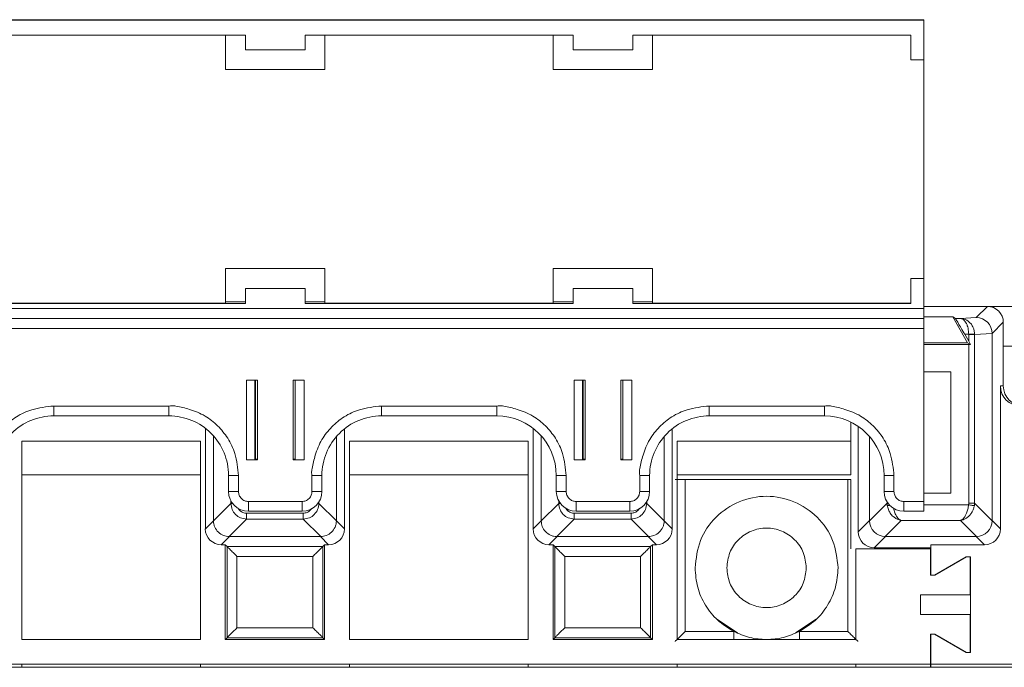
# Paper-space layout 'Blatt2' of a CAD drawing. Header units: millimetres. Extents: x 257 to 862, y 404 to 535.
# Tile 35 of 36: x 761 to 811, y 503 to 535. Entities that reach past the tile are written whole.
import ezdxf

# ---------------------------------------------------------------- set-up
doc = ezdxf.new("R2010")
doc.units = ezdxf.units.MM

psp = doc.layouts.new('Blatt2')

# ---------------------------------------------------------------- linework, layer by layer
at = {"color": 7, "linetype": 'Continuous', "lineweight": 15}
for p, q in [((642.597, 535.141), (806.897, 535.141)), ((765.497, 535.16), (749.997, 535.16)), ((765.497, 535.16), (766.497, 535.16)), ((781.997, 535.16), (766.497, 535.16)), ((781.997, 535.16), (782.997, 535.16)), ((798.497, 535.16), (782.997, 535.16)), ((798.497, 535.16), (799.497, 535.16)), ((799.497, 535.16), (806.897, 535.16)), ((806.897, 535.16), (806.897, 535.141)), ((806.897, 535.141), (806.897, 533.141)), ((759.247, 534.391), (772.747, 534.391)), ((771.747, 534.391), (771.747, 532.65)), ((772.747, 533.641), (772.747, 534.391)), ((775.747, 534.391), (789.247, 534.391)), ((775.747, 534.391), (775.747, 533.641)), ((776.747, 532.65), (776.747, 534.391)), ((788.247, 534.391), (788.247, 532.65)), ((789.247, 533.641), (789.247, 534.391)), ((792.247, 534.391), (806.247, 534.391)), ((792.247, 534.391), (792.247, 533.641)), ((793.247, 532.65), (793.247, 534.391)), ((806.247, 534.391), (806.247, 533.141)), ((775.747, 533.641), (772.747, 533.641)), ((792.247, 533.641), (789.247, 533.641)), ((806.247, 533.141), (806.897, 533.141)), ((806.897, 533.141), (806.897, 522.15)), ((771.747, 532.66), (776.747, 532.66)), ((771.747, 532.65), (776.747, 532.65)), ((788.247, 532.66), (793.247, 532.66)), ((788.247, 532.65), (793.247, 532.65)), ((776.747, 522.65), (771.747, 522.65)), ((771.747, 522.65), (771.747, 520.9)), ((776.747, 520.9), (776.747, 522.65)), ((793.247, 522.65), (788.247, 522.65)), ((788.247, 522.65), (788.247, 520.9)), ((793.247, 520.9), (793.247, 522.65)), ((806.247, 522.15), (806.247, 522.142)), ((806.897, 522.15), (806.247, 522.15)), ((806.247, 522.142), (806.247, 520.892)), ((806.897, 522.142), (806.247, 522.142)), ((806.897, 522.15), (806.897, 522.142)), ((806.897, 522.142), (806.897, 520.642)), ((775.747, 521.646), (772.747, 521.646)), ((772.747, 521.646), (772.747, 521.642)), ((772.747, 520.892), (772.747, 521.642)), ((772.747, 521.642), (775.747, 521.642)), ((775.747, 521.642), (775.747, 521.646)), ((775.747, 521.642), (775.747, 520.892)), ((792.247, 521.646), (789.247, 521.646)), ((789.247, 521.646), (789.247, 521.642)), ((789.247, 520.892), (789.247, 521.642)), ((789.247, 521.642), (792.247, 521.642)), ((792.247, 521.642), (792.247, 521.646)), ((792.247, 521.642), (792.247, 520.892)), ((771.747, 520.972), (772.747, 520.972)), ((775.747, 520.972), (776.747, 520.972)), ((788.247, 520.972), (789.247, 520.972)), ((792.247, 520.972), (793.247, 520.972)), ((642.597, 520.642), (806.897, 520.642)), ((772.747, 520.892), (759.247, 520.892)), ((771.747, 520.9), (760.247, 520.9)), ((789.247, 520.892), (775.747, 520.892)), ((788.247, 520.9), (776.747, 520.9)), ((806.247, 520.892), (792.247, 520.892)), ((806.247, 520.9), (793.247, 520.9)), ((810.102, 520.74), (806.897, 520.74)), ((806.897, 520.642), (806.897, 520.137)), ((809.537, 520.175), (810.102, 520.74)), ((810.102, 520.74), (820.902, 520.74)), ((642.597, 520.137), (806.897, 520.137)), ((806.897, 520.135), (642.597, 520.135)), ((806.897, 520.214), (808.355, 520.214)), ((806.897, 520.137), (806.897, 520.135)), ((806.897, 520.135), (806.897, 519.63)), ((809.105, 518.914), (808.355, 520.214)), ((808.355, 520.214), (808.489, 520.137)), ((808.489, 520.137), (808.744, 520.137)), ((808.744, 520.137), (809.537, 520.175)), ((808.904, 520.078), (808.744, 520.137)), ((808.744, 520.137), (809.003, 520.079)), ((642.597, 519.63), (806.897, 519.63)), ((806.897, 519.63), (806.897, 510.931)), ((810.902, 519.94), (810.337, 519.375)), ((810.902, 518.74), (810.902, 519.94)), ((808.959, 519.337), (809.159, 519.337)), ((808.959, 519.337), (809.159, 518.99)), ((809.159, 519.337), (809.159, 519.333)), ((809.159, 519.333), (809.159, 518.99)), ((809.454, 519.333), (809.159, 519.333)), ((809.159, 518.99), (809.252, 518.83)), ((810.337, 519.375), (809.454, 519.333)), ((809.454, 519.333), (809.454, 519.339)), ((809.454, 519.333), (809.454, 510.838)), ((810.337, 519.375), (810.337, 509.97)), ((809.105, 518.914), (806.897, 518.914)), ((809.159, 518.83), (806.897, 518.83)), ((809.252, 518.83), (809.105, 518.914)), ((809.159, 518.83), (809.159, 510.838)), ((809.252, 518.83), (809.159, 518.83)), ((810.902, 518.74), (810.902, 516.74)), ((810.902, 518.74), (820.102, 518.74)), ((773.347, 517.031), (772.797, 517.031)), ((772.797, 517.031), (772.797, 513.031)), ((773.219, 513.042), (773.219, 517.031)), ((773.347, 513.031), (773.347, 517.031)), ((775.147, 517.031), (775.147, 513.031)), ((775.697, 517.031), (775.147, 517.031)), ((775.247, 517.031), (775.247, 513.042)), ((775.697, 513.031), (775.697, 517.031)), ((789.847, 517.031), (789.297, 517.031)), ((789.297, 517.031), (789.297, 513.031)), ((789.719, 513.042), (789.719, 517.031)), ((789.847, 513.031), (789.847, 517.031)), ((791.647, 517.031), (791.647, 513.031)), ((792.197, 517.031), (791.647, 517.031)), ((791.747, 517.031), (791.747, 513.042)), ((792.197, 513.031), (792.197, 517.031)), ((806.897, 517.448), (808.255, 517.448)), ((808.255, 517.448), (808.255, 511.351)), ((810.753, 509.553), (810.753, 516.74)), ((810.753, 516.74), (810.902, 516.74)), ((768.897, 515.731), (763.097, 515.731)), ((763.097, 515.235), (763.097, 515.731)), ((768.897, 515.235), (768.897, 515.731)), ((785.397, 515.731), (779.597, 515.731)), ((779.597, 515.235), (779.597, 515.731)), ((785.397, 515.235), (785.397, 515.731)), ((801.897, 515.731), (796.097, 515.731)), ((796.097, 515.235), (796.097, 515.731)), ((801.897, 515.235), (801.897, 515.731)), ((763.097, 515.235), (768.897, 515.235)), ((779.597, 515.235), (785.397, 515.235)), ((796.097, 515.235), (801.897, 515.235)), ((770.729, 514.611), (770.729, 509.555)), ((777.737, 509.555), (777.737, 514.589)), ((787.229, 514.611), (787.229, 509.555)), ((794.237, 509.555), (794.237, 514.589)), ((803.233, 514.921), (803.233, 513.963)), ((803.602, 509.405), (803.602, 514.704)), ((771.137, 509.964), (771.137, 514.231)), ((777.329, 514.198), (777.329, 509.964)), ((787.637, 509.964), (787.637, 514.231)), ((793.829, 514.198), (793.829, 509.964)), ((804.167, 509.97), (804.167, 514.197)), ((761.483, 513.963), (761.483, 503.99)), ((770.483, 513.963), (761.483, 513.963)), ((770.483, 503.99), (770.483, 513.963)), ((777.983, 513.963), (777.983, 503.99)), ((786.983, 513.963), (777.983, 513.963)), ((786.983, 503.99), (786.983, 513.963)), ((803.233, 513.963), (794.483, 513.963)), ((794.483, 513.963), (794.483, 503.99)), ((803.233, 512.266), (803.233, 513.963)), ((773.219, 513.059), (773.247, 513.059)), ((773.347, 513.042), (773.219, 513.042)), ((775.247, 513.042), (775.147, 513.042)), ((789.719, 513.059), (789.747, 513.059)), ((789.847, 513.042), (789.719, 513.042)), ((791.747, 513.042), (791.647, 513.042)), ((772.797, 513.031), (773.347, 513.031)), ((775.147, 513.031), (775.697, 513.031)), ((789.297, 513.031), (789.847, 513.031)), ((791.647, 513.031), (792.197, 513.031)), ((761.483, 512.266), (770.483, 512.266)), ((771.897, 512.235), (771.897, 511.435)), ((772.397, 511.431), (772.397, 512.231)), ((776.097, 512.231), (776.097, 511.431)), ((776.597, 511.435), (776.597, 512.235)), ((777.983, 512.266), (786.983, 512.266)), ((788.397, 512.235), (788.397, 511.435)), ((788.897, 511.431), (788.897, 512.231)), ((792.597, 512.231), (792.597, 511.431)), ((793.097, 511.435), (793.097, 512.235)), ((794.483, 512.266), (803.233, 512.266)), ((804.897, 512.235), (804.897, 511.435)), ((805.397, 511.431), (805.397, 512.231)), ((794.885, 504.392), (794.885, 512.033)), ((794.885, 512.033), (803.081, 512.033)), ((803.081, 512.033), (803.233, 512.033)), ((803.081, 504.392), (803.081, 512.033)), ((803.233, 508.54), (803.233, 512.033)), ((808.255, 511.351), (806.897, 511.351)), ((772.018, 510.832), (771.137, 509.95)), ((775.597, 510.931), (772.897, 510.931)), ((772.897, 510.435), (772.897, 510.931)), ((775.597, 510.435), (775.597, 510.931)), ((777.329, 509.95), (776.448, 510.832)), ((788.518, 510.832), (787.637, 509.95)), ((792.097, 510.931), (789.397, 510.931)), ((789.397, 510.435), (789.397, 510.931)), ((792.097, 510.435), (792.097, 510.931)), ((793.829, 509.95), (792.948, 510.832)), ((804.167, 509.957), (805.049, 510.838)), ((805.06, 510.718), (805.049, 510.838)), ((806.897, 510.931), (805.897, 510.931)), ((805.897, 510.931), (805.897, 510.435)), ((806.897, 510.931), (806.897, 510.435)), ((809.159, 510.838), (809.154, 510.763)), ((809.454, 510.838), (809.159, 510.838)), ((809.454, 510.838), (809.444, 510.718)), ((810.336, 509.957), (809.454, 510.838)), ((772.805, 510.34), (775.661, 510.34)), ((772.805, 510.34), (772.805, 510.045)), ((772.897, 510.435), (775.597, 510.435)), ((775.661, 510.34), (775.661, 510.045)), ((789.305, 510.34), (792.161, 510.34)), ((789.305, 510.34), (789.305, 510.045)), ((789.397, 510.435), (792.097, 510.435)), ((792.161, 510.34), (792.161, 510.045)), ((805.897, 510.435), (806.897, 510.435)), ((770.729, 509.555), (771.137, 509.964)), ((771.137, 509.95), (771.137, 509.964)), ((771.924, 509.164), (772.805, 510.045)), ((772.805, 510.045), (775.661, 510.045)), ((775.661, 510.045), (776.542, 509.164)), ((777.329, 509.964), (777.329, 509.95)), ((777.329, 509.964), (777.737, 509.555)), ((787.229, 509.555), (787.637, 509.964)), ((787.637, 509.95), (787.637, 509.964)), ((788.424, 509.164), (789.305, 510.045)), ((789.305, 510.045), (792.161, 510.045)), ((792.161, 510.045), (793.042, 509.164)), ((793.829, 509.964), (793.829, 509.95)), ((793.829, 509.964), (794.237, 509.555)), ((803.602, 509.405), (804.167, 509.97)), ((804.954, 509.17), (805.76, 509.976)), ((808.744, 509.976), (805.76, 509.976)), ((809.55, 509.17), (808.744, 509.976)), ((810.336, 509.957), (810.337, 509.97)), ((810.753, 509.553), (810.337, 509.97)), ((771.937, 509.164), (771.529, 508.755)), ((771.937, 509.164), (771.924, 509.164)), ((776.529, 509.164), (771.937, 509.164)), ((776.542, 509.164), (776.529, 509.164)), ((776.529, 509.164), (776.937, 508.755)), ((788.437, 509.164), (788.029, 508.755)), ((788.437, 509.164), (788.424, 509.164)), ((793.029, 509.164), (788.437, 509.164)), ((793.042, 509.164), (793.029, 509.164)), ((793.029, 509.164), (793.437, 508.755)), ((804.402, 508.605), (804.967, 509.17)), ((809.536, 509.17), (804.967, 509.17)), ((809.953, 508.753), (809.536, 509.17)), ((771.529, 508.755), (771.733, 508.755)), ((771.733, 508.755), (771.822, 508.666)), ((771.733, 508.755), (771.733, 503.99)), ((771.822, 508.666), (776.644, 508.666)), ((771.822, 508.666), (771.822, 504.079)), ((776.644, 508.666), (776.733, 508.755)), ((776.644, 504.079), (776.644, 508.666)), ((776.733, 508.755), (776.937, 508.755)), ((776.733, 503.99), (776.733, 508.755)), ((788.029, 508.755), (788.233, 508.755)), ((788.233, 508.755), (788.322, 508.666)), ((788.233, 508.755), (788.233, 503.99)), ((788.322, 508.666), (793.144, 508.666)), ((788.322, 508.666), (788.322, 504.079)), ((793.144, 508.666), (793.233, 508.755)), ((793.144, 504.079), (793.144, 508.666)), ((793.233, 508.755), (793.437, 508.755)), ((793.233, 503.99), (793.233, 508.755)), ((807.252, 508.605), (804.402, 508.605)), ((807.252, 508.753), (809.953, 508.753)), ((807.252, 508.753), (807.252, 507.216)), ((776.144, 508.166), (772.322, 508.166)), ((772.322, 508.166), (772.322, 504.579)), ((776.144, 504.579), (776.144, 508.166)), ((792.644, 508.166), (788.822, 508.166)), ((788.822, 508.166), (788.822, 504.579)), ((792.644, 504.579), (792.644, 508.166)), ((803.483, 503.99), (803.483, 508.54)), ((803.483, 508.54), (807.233, 508.54)), ((807.233, 508.54), (807.233, 507.216)), ((807.433, 507.216), (809.033, 508.14)), ((807.452, 507.216), (809.052, 508.14)), ((809.033, 508.14), (809.233, 508.14)), ((809.052, 508.14), (809.252, 508.14)), ((809.233, 508.14), (809.233, 506.24)), ((809.252, 508.14), (809.252, 503.34)), ((807.233, 507.216), (807.433, 507.216)), ((807.252, 507.216), (807.452, 507.216)), ((806.733, 506.24), (806.733, 505.24)), ((809.233, 506.24), (806.733, 506.24)), ((806.733, 505.24), (809.233, 505.24)), ((809.233, 505.24), (809.233, 503.34)), ((796.479, 505.016), (797.52, 504.32)), ((800.446, 504.32), (801.486, 505.016)), ((772.322, 504.579), (776.144, 504.579)), ((788.822, 504.579), (792.644, 504.579)), ((797.329, 504.392), (794.885, 504.392)), ((803.081, 504.392), (800.637, 504.392)), ((807.233, 502.74), (807.233, 504.263)), ((807.433, 504.263), (807.233, 504.263)), ((807.452, 504.263), (807.252, 504.263)), ((807.252, 504.263), (807.252, 502.74)), ((809.033, 503.34), (807.433, 504.263)), ((809.052, 503.34), (807.452, 504.263)), ((761.483, 503.99), (770.483, 503.99)), ((771.733, 503.99), (771.822, 504.079)), ((771.733, 503.99), (776.733, 503.99)), ((771.822, 504.079), (776.644, 504.079)), ((776.733, 503.99), (776.644, 504.079)), ((777.983, 503.99), (786.983, 503.99)), ((788.233, 503.99), (788.322, 504.079)), ((788.233, 503.99), (793.233, 503.99)), ((788.322, 504.079), (793.144, 504.079)), ((793.233, 503.99), (793.144, 504.079)), ((794.483, 503.99), (803.483, 503.99)), ((809.233, 503.34), (809.033, 503.34)), ((809.252, 503.34), (809.052, 503.34)), ((807.233, 502.74), (642.233, 502.74)), ((761.483, 502.59), (761.483, 502.74)), ((770.483, 502.59), (770.483, 502.74)), ((777.983, 502.59), (777.983, 502.74)), ((786.983, 502.59), (786.983, 502.74)), ((794.483, 502.59), (794.483, 502.74)), ((803.483, 502.59), (803.483, 502.74)), ((807.233, 502.59), (807.233, 502.74)), ((807.252, 502.74), (807.252, 502.59)), ((826.364, 502.74), (807.252, 502.74)), ((826.514, 502.59), (259.333, 502.59))]:
    psp.add_line(p, q, dxfattribs=at)
at = {"color": 8, "linetype": 'Continuous', "lineweight": 15}
for p, q in [((773.247, 513.059), (773.247, 517.031)), ((789.747, 513.059), (789.747, 517.031)), ((772.018, 510.958), (772.018, 510.832)), ((772.018, 510.832), (772.1, 510.832)), ((776.394, 510.832), (776.448, 510.832)), ((776.448, 510.832), (776.448, 510.909)), ((788.518, 510.958), (788.518, 510.832)), ((788.518, 510.832), (788.6, 510.832)), ((792.894, 510.832), (792.948, 510.832)), ((792.948, 510.832), (792.948, 510.909)), ((805.049, 510.838), (805.049, 510.905)), ((805.049, 510.838), (805.095, 510.838)), ((809.154, 510.763), (806.897, 510.763)), ((797.329, 503.99), (797.329, 504.392)), ((800.637, 503.99), (800.637, 504.392))]:
    psp.add_line(p, q, dxfattribs=at)
at = {"color": 7, "linetype": 'Continuous', "lineweight": 15, "flags": 128}
for points in [[(809.159, 519.337), (809.211, 519.337), (809.261, 519.338), (809.309, 519.338), (809.351, 519.338), (809.388, 519.339), (809.418, 519.339), (809.441, 519.339), (809.454, 519.339)], [(809.444, 510.718), (809.429, 510.721), (809.407, 510.724), (809.377, 510.729), (809.341, 510.734), (809.299, 510.741), (809.253, 510.748), (809.204, 510.755), (809.154, 510.763)]]:
    psp.add_lwpolyline(points, dxfattribs=at)
at = {"color": 8, "linetype": 'Continuous', "lineweight": 15, "flags": 128}
psp.add_lwpolyline([(805.06, 510.718), (805.074, 510.721), (805.097, 510.724), (805.127, 510.729), (805.163, 510.734), (805.187, 510.738)], dxfattribs=at)
at = {"color": 7, "linetype": 'Continuous', "lineweight": 15}
for centre, radius, start, end in [((763.097, 512.235), 3, 89.9986, 179.9987), ((768.897, 512.235), 3, 0.0008, 90.0019), ((779.597, 512.235), 3, 89.9986, 179.9987), ((785.397, 512.235), 3, 0.0008, 90.0008), ((796.097, 512.235), 3, 89.9986, 179.9987), ((801.897, 512.235), 3, 0.0008, 90.0008), ((773.272, 510.194), 2.866, 88.5007, 90.5006), ((775.222, 510.194), 2.866, 89.4994, 91.4993), ((789.772, 510.194), 2.866, 88.5007, 90.5006), ((791.722, 510.191), 2.868, 89.5003, 91.4984), ((772.272, 526.506), 14.276, 268.4962, 270.5032), ((776.223, 526.5), 14.27, 269.4964, 271.5042), ((788.772, 526.506), 14.276, 268.4962, 270.5032), ((792.723, 526.499), 14.269, 269.4965, 271.5042), ((805.272, 526.506), 14.276, 268.4962, 270.5032), ((772.272, 525.747), 14.317, 268.4999, 270.5012), ((772.897, 511.435), 1, 180.0011, 270.0006), ((775.597, 511.435), 1, 269.9994, 359.9989), ((776.222, 525.741), 14.311, 269.4984, 271.5005), ((788.772, 525.747), 14.317, 268.4999, 270.5012), ((789.397, 511.435), 1, 180.0011, 270.0006), ((792.097, 511.435), 1, 269.9994, 359.9989), ((792.722, 525.74), 14.31, 269.4985, 271.5005), ((805.272, 525.747), 14.317, 268.4999, 270.5012), ((805.897, 511.435), 1, 180.0011, 270.0006)]:
    psp.add_arc(centre, radius, start, end, dxfattribs=at)
for centre, major_axis, ratio, start_param, end_param in [((810.102, 519.94), (0.566, 0.566), 0.999921, 5.497827, 7.068544), ((809.537, 519.375), (-0.324, 0.732), 0.998842, 4.29614, 5.866085), ((811.753, 516.74), (-1, 0), 0.99996, 0, 1.570796), ((811.902, 516.74), (-1, 0), 0.99996, 0, 1.570796), ((805.007, 510.01), (0.78, 0.335), 0.932781, 2.760808, 2.777407), ((804.966, 509.969), (0.566, -0.566), 0.998377, 3.94363, 5.481148), ((809.537, 509.969), (0.566, 0.566), 0.998377, 3.94363, 5.481148), ((771.529, 509.555), (-0.566, -0.566), 0.999924, 5.497825, 7.068545), ((776.937, 509.555), (0.566, -0.566), 0.999924, 5.497825, 7.068545), ((788.029, 509.555), (-0.566, -0.566), 0.999924, 5.497825, 7.068545), ((793.437, 509.555), (0.566, -0.566), 0.999924, 5.497825, 7.068545), ((804.402, 509.405), (-0.566, -0.566), 0.999921, 5.497827, 7.068544), ((805.007, 510.01), (0.335, 0.78), 0.932781, 3.505778, 3.522377), ((809.496, 510.01), (-0.335, 0.78), 0.932781, 2.760808, 2.777407), ((809.953, 509.553), (0.566, -0.566), 0.999921, 5.497827, 7.068544)]:
    psp.add_ellipse(centre, major_axis=major_axis, ratio=ratio, start_param=start_param, end_param=end_param, dxfattribs=at)
for points, knots in [([(808.489, 520.137), (808.491, 520.134), (808.497, 520.127), (808.527, 520.078), (808.573, 519.999), (808.653, 519.864), (808.782, 519.643), (808.897, 519.444), (808.959, 519.337)], [0, 0, 0, 0, 0.113952, 0.2330621, 0.3585708, 0.4915336, 0.7255905, 1, 1, 1, 1]), ([(763.097, 515.731), (762.723, 515.691), (762.065, 515.621), (761.212, 515.225), (760.578, 514.698), (760.055, 514.054), (759.762, 513.314), (759.628, 512.745), (759.57, 512.394), (759.589, 512.277), (759.597, 512.231)], [0, 0, 0, 0, 0.204554, 0.359431, 0.50604, 0.652602, 0.808025, 0.93566, 0.974208, 1, 1, 1, 1]), ([(772.397, 512.231), (772.358, 512.605), (772.288, 513.263), (771.892, 514.116), (771.365, 514.75), (770.721, 515.272), (769.981, 515.565), (769.411, 515.7), (769.061, 515.757), (768.944, 515.738), (768.897, 515.731)], [0, 0, 0, 0, 0.204544, 0.35943, 0.506037, 0.652597, 0.808019, 0.935652, 0.974204, 1, 1, 1, 1]), ([(779.597, 515.731), (779.223, 515.691), (778.565, 515.621), (777.712, 515.225), (777.078, 514.698), (776.555, 514.054), (776.262, 513.314), (776.128, 512.745), (776.07, 512.394), (776.089, 512.277), (776.097, 512.231)], [0, 0, 0, 0, 0.204543, 0.359431, 0.506039, 0.652601, 0.808025, 0.93566, 0.974208, 1, 1, 1, 1]), ([(788.897, 512.231), (788.858, 512.605), (788.788, 513.263), (788.392, 514.116), (787.865, 514.75), (787.221, 515.272), (786.481, 515.565), (785.911, 515.7), (785.561, 515.757), (785.444, 515.738), (785.397, 515.731)], [0, 0, 0, 0, 0.204546, 0.359434, 0.506042, 0.652604, 0.808028, 0.935662, 0.974214, 1, 1, 1, 1]), ([(796.097, 515.731), (795.723, 515.691), (795.065, 515.621), (794.212, 515.225), (793.578, 514.698), (793.055, 514.054), (792.762, 513.314), (792.628, 512.745), (792.57, 512.394), (792.589, 512.277), (792.597, 512.231)], [0, 0, 0, 0, 0.2045432, 0.3594302, 0.5060388, 0.6526006, 0.8080237, 0.9356585, 0.974207, 1, 1, 1, 1]), ([(805.397, 512.231), (805.358, 512.605), (805.288, 513.263), (804.892, 514.116), (804.365, 514.75), (803.721, 515.272), (802.981, 515.565), (802.411, 515.7), (802.061, 515.757), (801.944, 515.738), (801.897, 515.731)], [0, 0, 0, 0, 0.204546, 0.359434, 0.506042, 0.652604, 0.808028, 0.935662, 0.974214, 1, 1, 1, 1]), ([(794.385, 512.038), (794.388, 512.037), (794.394, 512.037), (794.436, 512.036), (794.497, 512.035), (794.59, 512.034), (794.722, 512.033), (794.834, 512.033), (794.885, 512.033)], [0, 0, 0, 0, 0.156504, 0.304067, 0.442711, 0.572378, 0.803967, 1, 1, 1, 1]), ([(772.897, 510.931), (772.834, 510.937), (772.737, 510.948), (772.621, 511.01), (772.541, 511.075), (772.477, 511.154), (772.414, 511.271), (772.404, 511.368), (772.397, 511.431)], [0, 0, 0, 0, 0.2393919, 0.3693434, 0.4999686, 0.629922, 0.7605416, 1, 1, 1, 1]), ([(776.097, 511.431), (776.09, 511.368), (776.08, 511.271), (776.018, 511.154), (775.953, 511.075), (775.874, 511.01), (775.757, 510.948), (775.66, 510.937), (775.597, 510.931)], [0, 0, 0, 0, 0.2394559, 0.3693832, 0.500026, 0.6299369, 0.7605357, 1, 1, 1, 1]), ([(789.397, 510.931), (789.334, 510.937), (789.237, 510.948), (789.121, 511.01), (789.041, 511.075), (788.977, 511.154), (788.914, 511.271), (788.904, 511.368), (788.897, 511.431)], [0, 0, 0, 0, 0.2393919, 0.3693434, 0.4999686, 0.629922, 0.7605416, 1, 1, 1, 1]), ([(792.597, 511.431), (792.59, 511.368), (792.58, 511.271), (792.518, 511.154), (792.453, 511.075), (792.374, 511.01), (792.257, 510.948), (792.16, 510.937), (792.097, 510.931)], [0, 0, 0, 0, 0.239445, 0.369401, 0.49999, 0.629954, 0.760547, 1, 1, 1, 1]), ([(802.583, 507.59), (802.529, 508.061), (802.421, 509.003), (801.588, 510.201), (800.398, 511.002), (798.983, 511.283), (797.568, 511.002), (796.378, 510.201), (795.545, 509.003), (795.437, 508.061), (795.383, 507.59)], [0, 0, 0, 0, 0.125, 0.249998, 0.375, 0.499999, 0.625002, 0.75, 0.875001, 1, 1, 1, 1]), ([(805.897, 510.931), (805.834, 510.937), (805.737, 510.948), (805.621, 511.01), (805.541, 511.075), (805.477, 511.154), (805.414, 511.271), (805.404, 511.368), (805.397, 511.431)], [0, 0, 0, 0, 0.2393919, 0.3693434, 0.4999686, 0.629922, 0.7605416, 1, 1, 1, 1]), ([(772.805, 510.045), (772.699, 510.058), (772.494, 510.084), (772.239, 510.266), (772.058, 510.521), (772.032, 510.726), (772.018, 510.832)], [0, 0, 0, 0, 0.256858, 0.499989, 0.743101, 1, 1, 1, 1]), ([(776.448, 510.832), (776.434, 510.726), (776.408, 510.521), (776.227, 510.266), (775.971, 510.084), (775.766, 510.058), (775.661, 510.045)], [0, 0, 0, 0, 0.256863, 0.499983, 0.743101, 1, 1, 1, 1]), ([(789.305, 510.045), (789.199, 510.058), (788.994, 510.084), (788.739, 510.266), (788.558, 510.521), (788.532, 510.726), (788.518, 510.832)], [0, 0, 0, 0, 0.256858, 0.499989, 0.743101, 1, 1, 1, 1]), ([(792.948, 510.832), (792.934, 510.726), (792.908, 510.521), (792.727, 510.266), (792.471, 510.084), (792.266, 510.058), (792.161, 510.045)], [0, 0, 0, 0, 0.256863, 0.499983, 0.743101, 1, 1, 1, 1]), ([(805.76, 509.976), (805.667, 510.001), (805.525, 510.039), (805.336, 510.181), (805.208, 510.331), (805.106, 510.518), (805.075, 510.652), (805.06, 510.718)], [0, 0, 0, 0, 0.3008013, 0.4596234, 0.6524213, 0.8297871, 1, 1, 1, 1]), ([(805.76, 509.976), (805.742, 509.983), (805.682, 510.005), (805.578, 510.095), (805.473, 510.283), (805.399, 510.467), (805.383, 510.569), (805.38, 510.588)], [0, 0, 0, 0, 0.104864, 0.356703, 0.69136, 0.942267, 1, 1, 1, 1]), ([(808.744, 509.976), (808.749, 509.978), (808.768, 509.984), (808.832, 510.014), (808.935, 510.108), (809.042, 510.301), (809.123, 510.537), (809.144, 510.689), (809.154, 510.763)], [0, 0, 0, 0, 0.025119, 0.100753, 0.326477, 0.614807, 0.812266, 1, 1, 1, 1]), ([(809.444, 510.718), (809.432, 510.664), (809.408, 510.552), (809.332, 510.393), (809.231, 510.248), (809.078, 510.104), (808.906, 510.011), (808.787, 509.985), (808.744, 509.976)], [0, 0, 0, 0, 0.141267, 0.286022, 0.446427, 0.606919, 0.858216, 1, 1, 1, 1]), ([(771.924, 509.164), (771.831, 509.175), (771.633, 509.199), (771.372, 509.37), (771.219, 509.587), (771.15, 509.788), (771.141, 509.896), (771.137, 509.95)], [0, 0, 0, 0, 0.2276584, 0.4844744, 0.7349745, 0.8657885, 1, 1, 1, 1]), ([(777.329, 509.95), (777.324, 509.896), (777.316, 509.787), (777.247, 509.587), (777.093, 509.37), (776.833, 509.199), (776.635, 509.175), (776.542, 509.164)], [0, 0, 0, 0, 0.134635, 0.265587, 0.515505, 0.772351, 1, 1, 1, 1]), ([(788.424, 509.164), (788.369, 509.168), (788.261, 509.176), (788.06, 509.246), (787.843, 509.399), (787.672, 509.66), (787.648, 509.858), (787.637, 509.95)], [0, 0, 0, 0, 0.134647, 0.265589, 0.515506, 0.772352, 1, 1, 1, 1]), ([(793.829, 509.95), (793.824, 509.896), (793.816, 509.787), (793.747, 509.587), (793.593, 509.37), (793.333, 509.199), (793.135, 509.175), (793.042, 509.164)], [0, 0, 0, 0, 0.134635, 0.265587, 0.515505, 0.772351, 1, 1, 1, 1]), ([(796.983, 507.59), (797.013, 507.851), (797.073, 508.375), (797.536, 509.041), (798.197, 509.485), (798.983, 509.642), (799.769, 509.485), (800.43, 509.041), (800.893, 508.375), (800.953, 507.851), (800.983, 507.59)], [0, 0, 0, 0, 0.1250015, 0.2499985, 0.375, 0.500003, 0.6249965, 0.7499981, 0.8750004, 1, 1, 1, 1]), ([(772.322, 508.166), (772.256, 508.232), (772.129, 508.359), (771.987, 508.501), (771.901, 508.587), (771.857, 508.632), (771.828, 508.66), (771.824, 508.664), (771.822, 508.666)], [0, 0, 0, 0, 0.293989, 0.566125, 0.68866, 0.800292, 0.903164, 1, 1, 1, 1]), ([(776.644, 508.666), (776.642, 508.664), (776.637, 508.66), (776.605, 508.629), (776.556, 508.579), (776.465, 508.487), (776.324, 508.347), (776.203, 508.226), (776.144, 508.166)], [0, 0, 0, 0, 0.101454, 0.209914, 0.328451, 0.459443, 0.734502, 1, 1, 1, 1]), ([(788.822, 508.166), (788.756, 508.232), (788.629, 508.359), (788.487, 508.501), (788.401, 508.587), (788.357, 508.632), (788.328, 508.66), (788.324, 508.664), (788.322, 508.666)], [0, 0, 0, 0, 0.293946, 0.566123, 0.688659, 0.800291, 0.903164, 1, 1, 1, 1]), ([(793.144, 508.666), (793.142, 508.664), (793.137, 508.66), (793.105, 508.629), (793.056, 508.579), (792.965, 508.487), (792.824, 508.347), (792.703, 508.226), (792.644, 508.166)], [0, 0, 0, 0, 0.101454, 0.209914, 0.328451, 0.459443, 0.734502, 1, 1, 1, 1]), ([(795.383, 507.59), (795.409, 507.261), (795.461, 506.605), (795.874, 505.697), (796.49, 504.913), (797.05, 504.566), (797.329, 504.392)], [0, 0, 0, 0, 0.250001, 0.499998, 0.750005, 1, 1, 1, 1]), ([(800.983, 507.59), (800.953, 507.328), (800.893, 506.804), (800.43, 506.139), (799.769, 505.694), (798.983, 505.538), (798.197, 505.694), (797.536, 506.139), (797.073, 506.804), (797.013, 507.328), (796.983, 507.59)], [0, 0, 0, 0, 0.125, 0.250002, 0.375004, 0.499997, 0.625, 0.750002, 0.874998, 1, 1, 1, 1]), ([(800.637, 504.392), (800.916, 504.566), (801.476, 504.913), (802.092, 505.697), (802.505, 506.605), (802.557, 507.261), (802.583, 507.59)], [0, 0, 0, 0, 0.250005, 0.5, 0.750001, 1, 1, 1, 1]), ([(771.822, 504.079), (771.823, 504.08), (771.827, 504.084), (771.854, 504.11), (771.9, 504.156), (771.986, 504.243), (772.129, 504.386), (772.256, 504.513), (772.322, 504.579)], [0, 0, 0, 0, 0.085184, 0.194033, 0.307266, 0.433961, 0.706056, 1, 1, 1, 1]), ([(776.644, 504.079), (776.642, 504.081), (776.637, 504.085), (776.606, 504.117), (776.557, 504.166), (776.465, 504.257), (776.324, 504.398), (776.203, 504.519), (776.144, 504.579)], [0, 0, 0, 0, 0.10146, 0.2099, 0.328426, 0.459441, 0.734502, 1, 1, 1, 1]), ([(788.322, 504.079), (788.323, 504.08), (788.327, 504.084), (788.354, 504.11), (788.4, 504.156), (788.486, 504.243), (788.629, 504.386), (788.756, 504.513), (788.822, 504.579)], [0, 0, 0, 0, 0.0851843, 0.1940343, 0.3072668, 0.4339632, 0.7060986, 1, 1, 1, 1]), ([(793.144, 504.079), (793.142, 504.081), (793.137, 504.085), (793.106, 504.117), (793.057, 504.166), (792.965, 504.257), (792.824, 504.398), (792.703, 504.519), (792.644, 504.579)], [0, 0, 0, 0, 0.101452, 0.209909, 0.328433, 0.459448, 0.734505, 1, 1, 1, 1]), ([(794.885, 504.392), (794.824, 504.331), (794.702, 504.209), (794.561, 504.067), (794.47, 503.977), (794.421, 503.929), (794.391, 503.898), (794.387, 503.894), (794.385, 503.892)], [0, 0, 0, 0, 0.270508, 0.543691, 0.673567, 0.791171, 0.898954, 1, 1, 1, 1]), ([(797.329, 504.392), (797.593, 504.278), (798.12, 504.05), (798.983, 503.96), (799.846, 504.05), (800.373, 504.278), (800.637, 504.392)], [0, 0, 0, 0, 0.249997, 0.500009, 0.750003, 1, 1, 1, 1]), ([(803.581, 503.892), (803.579, 503.894), (803.575, 503.898), (803.545, 503.929), (803.496, 503.977), (803.405, 504.067), (803.264, 504.209), (803.141, 504.331), (803.081, 504.392)], [0, 0, 0, 0, 0.10102, 0.208778, 0.326417, 0.456279, 0.7295, 1, 1, 1, 1])]:
    psp.add_open_spline(points, degree=3, knots=knots, dxfattribs=at)
at = {"color": 8, "linetype": 'Continuous', "lineweight": 15}
for points, knots in [([(809.159, 519.337), (809.157, 519.389), (809.153, 519.494), (809.129, 519.642), (809.089, 519.782), (809.018, 519.951), (808.949, 520.028), (808.904, 520.078)], [0, 0, 0, 0, 0.156967, 0.321065, 0.46951, 0.653219, 1, 1, 1, 1]), ([(809.003, 520.079), (809.087, 520.029), (809.216, 519.952), (809.336, 519.784), (809.403, 519.644), (809.445, 519.497), (809.451, 519.391), (809.454, 519.339)], [0, 0, 0, 0, 0.34685, 0.530483, 0.678919, 0.843013, 1, 1, 1, 1]), ([(772.367, 510.611), (772.376, 510.592), (772.4, 510.543), (772.458, 510.477), (772.535, 510.415), (772.623, 510.371), (772.714, 510.344), (772.776, 510.341), (772.805, 510.34)], [0, 0, 0, 0, 0.118576, 0.300153, 0.477748, 0.659631, 0.840724, 1, 1, 1, 1]), ([(775.661, 510.34), (775.727, 510.347), (775.825, 510.358), (775.941, 510.422), (776.015, 510.485), (776.063, 510.539), (776.08, 510.574), (776.083, 510.58)], [0, 0, 0, 0, 0.3864216, 0.5768895, 0.7712743, 0.9615573, 1, 1, 1, 1]), ([(788.867, 510.611), (788.876, 510.592), (788.9, 510.543), (788.958, 510.477), (789.035, 510.415), (789.123, 510.371), (789.214, 510.344), (789.276, 510.341), (789.305, 510.34)], [0, 0, 0, 0, 0.118576, 0.300153, 0.477748, 0.659631, 0.840724, 1, 1, 1, 1]), ([(792.161, 510.34), (792.227, 510.347), (792.325, 510.358), (792.441, 510.422), (792.515, 510.485), (792.563, 510.539), (792.58, 510.574), (792.583, 510.58)], [0, 0, 0, 0, 0.386395, 0.576849, 0.77131, 0.961507, 1, 1, 1, 1])]:
    psp.add_open_spline(points, degree=3, knots=knots, dxfattribs=at)

doc.saveas('drawing.dxf')
